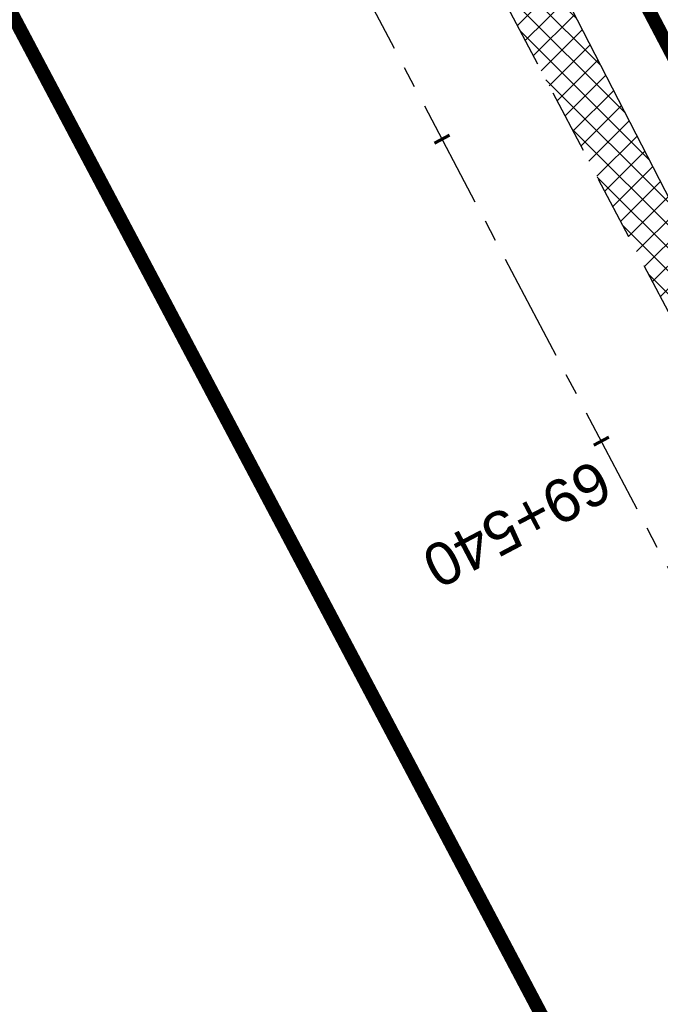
# Model space of a CAD drawing. Header units: metres. Extents: x 7529682 to 7533711, y 5721195 to 5727842.
# Tile 36 of 232: x 7531116 to 7531135, y 5725075 to 5725103. Entities that reach past the tile are written whole.
import ezdxf

# ---------------------------------------------------------------- set-up
doc = ezdxf.new("R2010")
doc.units = ezdxf.units.M
for name, pattern in [('817-dzialki-09-05-04$0$HIDDEN', [0.375, 0.25, -0.125]), ('ACAD_ISO05W100', [33, 24, -3, 0, -3, 0, -3]), ('CENTER', [50.800000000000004, 31.75, -6.35, 6.35, -6.35]), ('HIDDEN', [9.524999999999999, 6.35, -3.175])]:
    doc.linetypes.add(name, pattern=pattern)
for name, color, linetype in [('C-DROGI-SYTUACJA-ETYKIETY', 7, 'Continuous'), ('D-hatch-pobocza', 131, 'Continuous'), ('D-pobocza', 60, 'Continuous'), ('D-rowy', 160, 'Continuous')]:
    doc.layers.add(name, color=color, linetype=linetype)
doc.layers.add('D-hatch-ciag-pieszo-rowerowy', color=7, linetype='Continuous', lineweight=13, true_color=0xff9f80)
doc.layers.add('D-LR-etap-III', color=7, linetype='817-dzialki-09-05-04$0$HIDDEN', lineweight=50, true_color=0x00008f)
for name, color, linetype, lineweight in [('D-krawędzie', 3, 'Continuous', 30), ('D-oś', 10, 'CENTER', 30), ('D-pas-drogowy', 7, 'ACAD_ISO05W100', 50)]:
    doc.layers.add(name, color=color, linetype=linetype, lineweight=lineweight)
doc.styles.get("Standard").update_dxf_attribs({"font": 'arial.ttf'})
pattern_1 = [(45, (0, 0), (-0.3367596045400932, 0.3367596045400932), []), (135, (0, 0), (-0.3367596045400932, -0.3367596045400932), [])]

# ---------------------------------------------------------------- blocks, each defined once
blk = doc.blocks.new('AeccTickLine')
at = {"color": 0, "linetype": 'ByBlock', "lineweight": -2}
blk.add_line((0, 1), (-3.673819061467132e-16, -1), dxfattribs=at)

msp = doc.modelspace()

# ---------------------------------------------------------------- hatches: boundary and pattern name
at = {"layer": 'D-hatch-ciag-pieszo-rowerowy'}
h = msp.add_hatch(dxfattribs=at)
h.set_pattern_fill('ANSI37', color=256, scale=0.15, style=0)
h.set_pattern_definition(pattern_1)
h.paths.add_polyline_path([(7531118.164896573, 5725142.89718586), (7531117.076540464, 5725142.281955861), (7531130.341235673, 5725117.669805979, -0.009011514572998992), (7531135.298873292, 5725108.060358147), (7531145.035806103, 5725088.322043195, 0.07528570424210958), (7531150.171491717, 5725080.951451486), (7531151.456638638, 5725079.596189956), (7531152.271576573, 5725080.553420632), (7531151.216595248, 5725081.665959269, -0.07525174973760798), (7531146.082702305, 5725089.032917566), (7531136.397298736, 5725108.66009308, 0.008978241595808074), (7531131.457307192, 5725118.233727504)])
h.paths.add_polyline_path([(7531119.253251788, 5725143.512415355), (7531118.164896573, 5725142.89718586), (7531131.457307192, 5725118.233727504, -0.008978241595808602), (7531136.397298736, 5725108.66009308), (7531146.082702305, 5725089.032917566, 0.07525174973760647), (7531151.216595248, 5725081.665959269), (7531152.271576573, 5725080.553420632), (7531153.086514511, 5725081.510651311), (7531152.261569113, 5725082.380603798, -0.0752173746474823), (7531147.129491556, 5725089.743883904), (7531137.494820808, 5725109.261525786, 0.008944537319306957), (7531132.572709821, 5725118.798885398)])
at = {"layer": 'D-hatch-pobocza'}
h = msp.add_hatch(dxfattribs=at)
h.set_pattern_fill('ANSI37', color=256, scale=0.15, style=0)
h.set_pattern_definition(pattern_1)
h.paths.add_polyline_path([(7531057.009999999, 5725246.72), (7531044.19, 5725271.11), (7531030.969999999, 5725296.42), (7531019.37, 5725318.31), (7531007.54, 5725340.71), (7530994.469999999, 5725365.47), (7530982.58, 5725387.65), (7530971.809999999, 5725408.22), (7530959.96, 5725430.76), (7530944.54, 5725460.14), (7530935.92, 5725477.07), (7530923.099999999, 5725500.31), (7530908, 5725529.49), (7530889.658288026, 5725563.375066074), (7530889.585888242, 5725561.256865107), (7530918.171722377, 5725507.178125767), (7530950.162943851, 5725446.305402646), (7530993.419108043, 5725364.264712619), (7531022.766433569, 5725308.719304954), (7531053.80955549, 5725249.872416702), (7531081.165622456, 5725197.874670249), (7531103.902359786, 5725154.540603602), (7531128.123220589, 5725108.448161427), (7531149.321390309, 5725068.209396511), (7531151.44, 5725067.36), (7531152.004139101, 5725067.286014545), (7531141.2, 5725086.69), (7531129.87, 5725108.78), (7531118.46, 5725130.11), (7531107.389999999, 5725151.39), (7531095.36, 5725174.01), (7531083.61, 5725196.49), (7531071.559999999, 5725218.8)])

# ---------------------------------------------------------------- linework, layer by layer
at = {"layer": 'D-krawędzie', "linetype": 'HIDDEN', "ltscale": 0.3, "flags": 128}
msp.add_lwpolyline([(7530572.009999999, 5726166.06), (7530620.380949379, 5726072.761487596), (7530641.555222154, 5726032.007915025), (7530660.960861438, 5725995.070069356), (7530689.128213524, 5725941.540167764), (7530707.335918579, 5725907.031820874), (7530725.255781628, 5725873.092686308), (7530743.969545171, 5725837.653904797), (7530770.526708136, 5725787.119408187), (7530787.864146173, 5725754.266918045), (7530809.897571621, 5725712.541613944), (7530824.739035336, 5725684.389287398), (7530840.856259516, 5725653.693092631), (7530860.675070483, 5725616.154465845), (7530865.283000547, 5725607.394015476), (7530878.050274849, 5725583.079962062), (7530918.171722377, 5725507.178125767), (7530950.162943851, 5725446.305402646), (7530993.419108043, 5725364.264712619), (7531022.766433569, 5725308.719304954), (7531053.80955549, 5725249.872416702), (7531081.165622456, 5725197.874670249), (7531103.902359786, 5725154.540603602), (7531128.123220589, 5725108.448161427), (7531149.3, 5725068.249999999), (7531167.380094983, 5725033.766927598), (7531197.164745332, 5724976.987689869), (7531228.151004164, 5724918.034426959), (7531253.152837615, 5724870.491119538), (7531286.7961686, 5724806.653565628), (7531306.739858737, 5724768.664832), (7531335.094443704, 5724714.652299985), (7531357.3191504, 5724672.438740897), (7531373.644908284, 5724641.454376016), (7531392.161870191, 5724605.998675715), (7531418.480331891, 5724555.852756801), (7531439.726902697, 5724515.582472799), (7531468.399107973, 5724461.077223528), (7531491.782023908, 5724416.527754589), (7531531.990296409, 5724339.832565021), (7531557.226635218, 5724291.658956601), (7531569.851546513, 5724267.577443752), (7531591.375556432, 5724226.547822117), (7531610.003879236, 5724191.103071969), (7531616.882991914, 5724177.998849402), (7531629.984986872, 5724153.025496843), (7531641.006768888, 5724132.021778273), (7531664.906257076, 5724087.616922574), (7531677.64401952, 5724064.785715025), (7531683.112433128, 5724054.988140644), (7531686.752875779, 5724048.180044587), (7531695.447538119, 5724031.696667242), (7531703.748818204, 5724015.917210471), (7531709.214143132, 5724005.513965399), (7531719.388607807, 5723986.14687362), (7531726.295217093, 5723973.000144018), (7531732.740794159, 5723960.735633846), (7531735.13, 5723956.19)], dxfattribs=at)
at = {"layer": 'D-LR-etap-III', "ltscale": 10, "flags": 128}
msp.add_lwpolyline([(7531750.474471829, 5723895.103125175, 0.4, 0.4, 0), (7531750.505, 5723895.13, 0.4, 0.4, 0), (7531682.71, 5724022.92, 0.4, 0.4, 0), (7531619.177023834, 5724147.203692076, 0.4, 0.4, 0), (7531592.308960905, 5724198.48863389, 0.4, 0.4, 0), (7531553.263875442, 5724272.918564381, 0.4, 0.4, 0), (7531504.019999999, 5724366.79, 0.4, 0.4, 0), (7531482.09, 5724407.62, 0.4, 0.4, 0), (7531412.350402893, 5724541.182759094, 0.4, 0.4, 0), (7531388.463669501, 5724586.929768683, 0.4, 0.4, 0), (7531345.12, 5724669.94, 0.4, 0.4, 0), (7531127.66, 5725081.67, 0.4, 0.4, 0), (7531059.253139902, 5725211.040795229, 0.4, 0.4, 0), (7531008.007244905, 5725307.953830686, 0.4, 0.4, 0), (7530964.181635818, 5725390.835555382, 0.4, 0.4, 0), (7530914.557354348, 5725484.683561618, 0.4, 0.4, 0), (7530865.243241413, 5725577.493975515, 0.4, 0.4, 0), (7530840.085257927, 5725624.058651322, 0.4, 0.4, 0), (7530802.559525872, 5725694.924584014, 0.4, 0.4, 0), (7530755.54, 5725787.51, 0.4, 0.4, 0), (7530708.717810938, 5725876.303221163, 0.4, 0.4, 0), (7530695.12, 5725902.09, 0.4, 0.4, 0), (7530642.91397006, 5726001.07839487, 0.4, 0.4, 0), (7530634.934723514, 5726016.146615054, 0.4, 0.4, 0), (7530610.820000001, 5726061.929999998, 0.4, 0.4, 0), (7530610.820000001, 5726061.929999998, 0.4, 0.4, 0), (7530607.21, 5726063.51, 0.4, 0.4, 0), (7530597.42, 5726080.68, 0.4, 0.4, 0), (7530591.16, 5726088.44, 0.4, 0.4, 0), (7530581.28, 5726107.21, 0.4, 0.4, 0), (7530571.29, 5726130.56, 0.4, 0.4, 0), (7530549.554994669, 5726171.527317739, 0.4, 0.4, 0), (7530531.014309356, 5726206.473807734, 0.4, 0.4, 0), (7530516.461208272, 5726236.016618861, 0.4, 0.4, 0), (7530500.798929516, 5726266.141265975, 0.4, 0.4, 0), (7530491.349999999, 5726283.94, 0.4, 0.4, 0), (7530482.4, 5726303.41, 0.4, 0.4, 0), (7530482.4, 5726303.41, 0.4, 0.4, 0), (7530450.41, 5726357.28, 0.4, 0.4, 0), (7530397.759396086, 5726458.499907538, 0.4, 0.4, 0), (7530334.707815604, 5726583.664702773, 0.4, 0.4, 0), (7530303.939274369, 5726645.167943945, 0.4, 0.4, 0), (7530300.509779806, 5726651.777515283, 0.4, 0.4, 0), (7530289.213532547, 5726671.966724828, 0.4, 0.4, 0), (7530281.54, 5726685.57, 0.4, 0.4, 0), (7530261.37085633, 5726724.163374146, 0.4, 0.4, 0), (7530254.03, 5726738.21, 0.4, 0.4, 0), (7530197.219999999, 5726845.06, 0.4, 0.4, 0), (7530194.71, 5726849.15, 0.4, 0.4, 0), (7530195.92, 5726850.75, 0.4, 0.4, 0), (7530170.546669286, 5726892.961489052, 0.4, 0.4, 0), (7530143.174718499, 5726945.065838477, 0.4, 0.4, 0), (7530105.059999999, 5727018.32, 0.4, 0.4, 0), (7530100.059999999, 5727027.16, 0.4, 0.4, 0), (7530062.318670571, 5727099.625398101, 0.4, 0.4, 0), (7530015.378537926, 5727189.420463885, 0.4, 0.4, 0), (7529983.207960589, 5727250.206596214, 0.4, 0.4, 0), (7529953.284293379, 5727306.74720398, 0.4, 0.4, 0), (7529900.67053443, 5727406.15903814, 0.4, 0.4, 0), (7529890.630239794, 5727425.131178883, 0.4, 0.4, 0), (7529875.155383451, 5727454.426350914, 0.4, 0.4, 0), (7529857.560096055, 5727487.787346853, 0.4, 0.4, 0), (7529835.194401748, 5727530.19312405, 0.4, 0.4, 0), (7529811.740544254, 5727574.662079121, 0.4, 0.4, 0), (7529792.101859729, 5727611.922638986, 0.4, 0.4, 0), (7529768.066117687, 5727657.469613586, 0.4, 0.4, 0), (7529755.210566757, 5727682.131373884, 0.4, 0.4, 0), (7529753.309999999, 5727681.13, 0.4, 0.4, 0), (7529739.21, 5727707.77, 0.4, 0.4, 0), (7529735.394745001, 5727711.251990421, 0.4, 0.4, 0), (7529725.42, 5727730.2, 0.4, 0.4, 0), (7529723.55, 5727729.88, 0.4, 0.4, 0), (7529695.566668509, 5727782.932080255, 0.4, 0.4, 0), (7529717.67971874, 5727794.024357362, 0.4, 0.4, 0), (7529736.274870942, 5727758.647400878, 0.4, 0.4, 0), (7529736.274870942, 5727758.647400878, 0.4, 0.4, 0), (7529744.511003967, 5727750.406106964, 0.4, 0.4, 0), (7529744.511003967, 5727750.406106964, 0.4, 0.4, 0), (7529750.282568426, 5727738.549848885, 0.4, 0.4, 0), (7529777.108510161, 5727687.569424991, 0.4, 0.4, 0), (7529796.51537536, 5727651.329932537, 0.4, 0.4, 0), (7529814.937945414, 5727616.793170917, 0.4, 0.4, 0), (7529839.006722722, 5727572.303976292, 0.4, 0.4, 0), (7529860.617626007, 5727532.509108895, 0.4, 0.4, 0), (7529882.348967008, 5727491.504261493, 0.4, 0.4, 0), (7529904.865139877, 5727449.096370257, 0.4, 0.4, 0), (7529920.747384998, 5727418.884773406, 0.4, 0.4, 0), (7529946.676504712, 5727368.547487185, 0.4, 0.4, 0), (7529972.024701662, 5727320.573310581, 0.4, 0.4, 0), (7529987.740014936, 5727290.153392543, 0.4, 0.4, 0), (7529996.497385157, 5727273.661630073, 0.4, 0.4, 0), (7530017.541471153, 5727234.202689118, 0.4, 0.4, 0), (7530033.053657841, 5727204.864166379, 0.4, 0.4, 0), (7530051.622983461, 5727170.222745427, 0.4, 0.4, 0), (7530069.276612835, 5727137.015751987, 0.4, 0.4, 0), (7530089.385386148, 5727097.533639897, 0.4, 0.4, 0), (7530109.712512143, 5727060.746615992, 0.4, 0.4, 0), (7530136.769722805, 5727011.640131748, 0.4, 0.4, 0), (7530162.446686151, 5726962.743777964, 0.4, 0.4, 0), (7530187.674104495, 5726916.992101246, 0.4, 0.4, 0), (7530207.820739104, 5726879.335323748, 0.4, 0.4, 0), (7530230.625609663, 5726834.518686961, 0.4, 0.4, 0), (7530262.288093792, 5726776.61832811, 0.4, 0.4, 0), (7530277.509672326, 5726760.213143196, 0.4, 0.4, 0), (7530286.036865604, 5726744.106684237, 0.4, 0.4, 0), (7530288.097472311, 5726735.884066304, 0.4, 0.4, 0), (7530290.393870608, 5726725.046963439, 0.4, 0.4, 0), (7530296.17664807, 5726713.582980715, 0.4, 0.4, 0), (7530302.726195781, 5726701.18226779, 0.4, 0.4, 0), (7530325.685047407, 5726657.466383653, 0.4, 0.4, 0), (7530343.243978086, 5726623.648592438, 0.4, 0.4, 0), (7530360.229820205, 5726591.746871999, 0.4, 0.4, 0), (7530383.20855044, 5726548.059469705, 0.4, 0.4, 0), (7530406.017875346, 5726503.605514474, 0.4, 0.4, 0), (7530427.464919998, 5726462.620289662, 0.4, 0.4, 0), (7530447.9278544, 5726424.388014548, 0.4, 0.4, 0), (7530471.126878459, 5726379.920667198, 0.4, 0.4, 0), (7530490.501003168, 5726343.033350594, 0.4, 0.4, 0), (7530509.499458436, 5726306.733076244, 0.4, 0.4, 0), (7530529.890269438, 5726267.244072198, 0.4, 0.4, 0), (7530543.852446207, 5726238.990319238, 0.4, 0.4, 0), (7530554.808897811, 5726218.943990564, 0.4, 0.4, 0), (7530559.027108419, 5726212.223286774, 0.4, 0.4, 0), (7530563.060988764, 5726206.409670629, 0.4, 0.4, 0), (7530566.93354971, 5726200.463543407, 0.4, 0.4, 0), (7530569.771022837, 5726194.901501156, 0.4, 0.4, 0), (7530571.47319415, 5726191.282350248, 0.4, 0.4, 0), (7530572.839142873, 5726188.024533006, 0.4, 0.4, 0), (7530575.295071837, 5726182.034664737, 0.4, 0.4, 0), (7530579.736851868, 5726173.306070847, 0.4, 0.4, 0), (7530583.3, 5726167.41, 0.4, 0.4, 0), (7530593.4, 5726163.33, 0.4, 0.4, 0), (7530598.618375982, 5726155.264489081, 0.4, 0.4, 0), (7530608.258304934, 5726140.497132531, 0.4, 0.4, 0), (7530603.269999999, 5726136.83, 0.4, 0.4, 0), (7530606.53, 5726131.84, 0.4, 0.4, 0), (7530604.239057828, 5726124.21679044, 0.4, 0.4, 0), (7530605.847136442, 5726121.630127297, 0.4, 0.4, 0), (7530608.971611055, 5726116.164124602, 0.4, 0.4, 0), (7530618.114293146, 5726097.791111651, 0.4, 0.4, 0), (7530651.213125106, 5726034.959524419, 0.4, 0.4, 0), (7530670.243741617, 5725998.61095082, 0.4, 0.4, 0), (7530698.075474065, 5725945.952624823, 0.4, 0.4, 0), (7530716.505955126, 5725911.3051464, 0.4, 0.4, 0), (7530735.223454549, 5725875.667401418, 0.4, 0.4, 0), (7530752.504235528, 5725842.154920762, 0.4, 0.4, 0), (7530778.310652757, 5725793.501254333, 0.4, 0.4, 0), (7530797.499961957, 5725756.381811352, 0.4, 0.4, 0), (7530812.518974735, 5725728.28874362, 0.4, 0.4, 0), (7530820.039295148, 5725713.160404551, 0.4, 0.4, 0), (7530822.422446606, 5725710.193574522, 0.4, 0.4, 0), (7530833.154893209, 5725688.800634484, 0.4, 0.4, 0), (7530849.629354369, 5725656.158601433, 0.4, 0.4, 0), (7530867.98290276, 5725621.963939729, 0.4, 0.4, 0), (7530872.629809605, 5725612.88760475, 0.4, 0.4, 0), (7530880.354488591, 5725597.594500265, 0.4, 0.4, 0), (7530883.839446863, 5725593.389159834, 0.4, 0.4, 0), (7530891.782113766, 5725587.763349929, 0.4, 0.4, 0), (7530895.038670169, 5725584.280746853, 0.4, 0.4, 0), (7530897.033644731, 5725580.941110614, 0.4, 0.4, 0), (7530900.951646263, 5725579.945856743, 0.4, 0.4, 0), (7530904.80970798, 5725571.977328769, 0.4, 0.4, 0), (7530903.682362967, 5725568.566434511, 0.4, 0.4, 0), (7530908.900614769, 5725558.844845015, 0.4, 0.4, 0), (7530910.252030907, 5725545.671606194, 0.4, 0.4, 0), (7530912.872986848, 5725538.645543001, 0.4, 0.4, 0), (7530945.278171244, 5725478.464284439, 0.4, 0.4, 0), (7530959.692318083, 5725450.24628822, 0.4, 0.4, 0), (7531002.82670893, 5725368.192370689, 0.4, 0.4, 0), (7531044.703532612, 5725290.314293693, 0.4, 0.4, 0), (7531064.098839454, 5725253.212562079, 0.4, 0.4, 0), (7531083.010253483, 5725216.677517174, 0.4, 0.4, 0), (7531113.013137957, 5725158.465613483, 0.4, 0.4, 0), (7531137.364304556, 5725113.07076138, 0.4, 0.4, 0), (7531150.830830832, 5725086.711759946, 0.4, 0.4, 0), (7531159.745663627, 5725076.640848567, 0.4, 0.4, 0), (7531166.309999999, 5725074.58, 0.4, 0.4, 0), (7531172.29, 5725062.58, 0.4, 0.4, 0), (7531170.589828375, 5725055.605912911, 0.4, 0.4, 0), (7531173.732823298, 5725044.080706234, 0.4, 0.4, 0), (7531215.342008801, 5724964.859648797, 0.4, 0.4, 0), (7531238.054496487, 5724921.684649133, 0.4, 0.4, 0), (7531262.389821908, 5724875.282876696, 0.4, 0.4, 0), (7531295.587160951, 5724811.265731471, 0.4, 0.4, 0), (7531348.487908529, 5724712.362812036, 0.4, 0.4, 0), (7531363.740817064, 5724682.68394264, 0.4, 0.4, 0), (7531366.986905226, 5724675.865317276, 0.4, 0.4, 0), (7531382.541261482, 5724646.110625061, 0.4, 0.4, 0), (7531401.299165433, 5724610.874551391, 0.4, 0.4, 0), (7531428.964837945, 5724558.862274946, 0.4, 0.4, 0), (7531449.111202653, 5724520.397801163, 0.4, 0.4, 0), (7531477.292992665, 5724465.831467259, 0.4, 0.4, 0), (7531500.996290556, 5724421.112506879, 0.4, 0.4, 0), (7531512.121834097, 5724400.549045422, 0.4, 0.4, 0), (7531513.78163794, 5724396.757451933, 0.4, 0.4, 0), (7531526.32, 5724379.39, 0.4, 0.4, 0), (7531566.783642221, 5724302.73628205, 0.4, 0.4, 0), (7531578.579156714, 5724282.774819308, 0.4, 0.4, 0), (7531584.232619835, 5724273.111246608, 0.4, 0.4, 0), (7531590.109283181, 5724263.508189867, 0.4, 0.4, 0), (7531593.027899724, 5724258.771479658, 0.4, 0.4, 0), (7531595.711841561, 5724254.226824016, 0.4, 0.4, 0), (7531601.659976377, 5724243.898197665, 0.4, 0.4, 0), (7531606.097733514, 5724235.986407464, 0.4, 0.4, 0), (7531609.382207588, 5724230.799061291, 0.4, 0.4, 0), (7531611.580260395, 5724227.671180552, 0.4, 0.4, 0), (7531612.707802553, 5724225.86410867, 0.4, 0.4, 0), (7531618.665224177, 5724214.480919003, 0.4, 0.4, 0), (7531619.885522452, 5724212.333950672, 0.4, 0.4, 0), (7531620.931818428, 5724210.787064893, 0.4, 0.4, 0), (7531623.518605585, 5724207.111542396, 0.4, 0.4, 0), (7531626.143926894, 5724203.61306897, 0.4, 0.4, 0), (7531632.022984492, 5724196.485954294, 0.4, 0.4, 0), (7531653.949089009, 5724152.617641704, 0.4, 0.4, 0), (7531656.750690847, 5724143.103797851, 0.4, 0.4, 0), (7531659.61440691, 5724133.254504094, 0.4, 0.4, 0), (7531661.627147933, 5724128.646047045, 0.4, 0.4, 0.01093811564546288), (7531674.314987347, 5724101.43546424, 0.4, 0.4, 0), (7531685.137626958, 5724081.408252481, 0.4, 0.4, 0), (7531692.159945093, 5724066.277333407, 0.4, 0.4, 0), (7531699.662164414, 5724051.388120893, 0.4, 0.4, 0), (7531704.480624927, 5724040.808561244, 0.4, 0.4, 0), (7531704.480624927, 5724040.808561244, 0.4, 0.4, 0), (7531704.401251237, 5724037.368913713, 0.4, 0.4, 0), (7531720.383609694, 5724003.441317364, 0.4, 0.4, 0), (7531728.79890528, 5723986.206298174, 0.4, 0.4, 0), (7531733.237926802, 5723977.192631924, 0.4, 0.4, 0), (7531736.750027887, 5723969.505210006, 0.4, 0.4, 0), (7531737.336143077, 5723968.518916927, 0.4, 0.4, 0), (7531738.285051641, 5723967.699360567, 0.4, 0.4, 0), (7531742.180915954, 5723962.346428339, 0.4, 0.4, 0), (7531744.286141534, 5723958.615526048, 0.4, 0.4, 0), (7531755.393260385, 5723944.192617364, 0.4, 0.4, 0), (7531758.69, 5723936.76, 0.4, 0.4, 0), (7531780.08, 5723929.25, 0.4, 0.4, 0), (7531792.611989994, 5723906.337708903, 0.4, 0.4, 0), (7531792.611989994, 5723906.337708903, 0.4, 0.4, 0), (7531756.962094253, 5723883.055323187, 0.4, 0.4, 0), (7531750.46, 5723895.130000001, 0.4, 0.4, 0), (7531750.46, 5723895.130000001, 0, 0, 0)], format="xyseb", dxfattribs=at)
at = {"layer": 'D-oś', "ltscale": 0.1}
msp.add_lwpolyline([(7531488.682972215, 5724414.901138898), (7531465.30154836, 5724459.447768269), (7531436.630334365, 5724513.951133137), (7531415.382990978, 5724554.222881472), (7531389.061122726, 5724604.375291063), (7531370.54547166, 5724639.828481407), (7531354.22214964, 5724670.808223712), (7531331.99647235, 5724713.023626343), (7531303.640952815, 5724767.037938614), (7531283.698553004, 5724805.024214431), (7531250.055061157, 5724868.862076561), (7531225.052886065, 5724916.406033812), (7531194.065303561, 5724975.361817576), (7531164.280332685, 5725032.141666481), (7531146.201824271, 5725066.621712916), (7531125.025790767, 5725106.818458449), (7531100.803065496, 5725152.914450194), (7531078.067230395, 5725196.24679728), (7531050.712974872, 5725248.241100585), (7531019.671816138, 5725307.084268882), (7530990.323090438, 5725362.632329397), (7530947.065833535, 5725444.675091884), (7530915.075467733, 5725505.546186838), (7530874.953735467, 5725581.448561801)], dxfattribs=at)
at = {"layer": 'D-pas-drogowy', "ltscale": 0.2, "flags": 128}
msp.add_lwpolyline([(7531633.018560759, 5724182.834272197, 0.4, 0.4, 0), (7531617.558899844, 5724211.608162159, 0.4, 0.4, 0), (7531566.783642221, 5724302.73628205, 0.4, 0.4, 0), (7531538.419082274, 5724356.469679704, 0.4, 0.4, 0), (7531526.32, 5724379.39, 0.4, 0.4, 0), (7531516.102085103, 5724393.607319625, 0.4, 0.4, 0.001485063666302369), (7531513.78037409, 5724396.837773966, 0.4, 0.4, 0), (7531501.87, 5724413.41, 0.4, 0.4, 0), (7531474.926107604, 5724464.507896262, 0.4, 0.4, 0), (7531446.200436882, 5724518.992313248, 0.4, 0.4, 0), (7531424.962185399, 5724559.262257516, 0.4, 0.4, 0), (7531398.444460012, 5724609.565801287, 0.4, 0.4, 0), (7531379.647455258, 5724645.216004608, 0.4, 0.4, 0), (7531365.23, 5724672.56, 0.4, 0.4, 0), (7531341.305752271, 5724717.915356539, 0.4, 0.4, 0), (7531312.899996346, 5724771.788898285, 0.4, 0.4, 0), (7531292.590923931, 5724810.306502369, 0.4, 0.4, 0), (7531259.391619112, 5724873.271351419, 0.4, 0.4, 0), (7531233.740401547, 5724921.922582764, 0.4, 0.4, 0), (7531203.072738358, 5724980.092044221, 0.4, 0.4, 0), (7531173.471398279, 5725036.225177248, 0.4, 0.4, 0), (7531168.269999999, 5725046.09, 0.4, 0.4, 0), (7531172.29, 5725062.58, 0.4, 0.4, 0), (7531166.309999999, 5725074.58, 0.4, 0.4, 0), (7531150.32, 5725079.6, 0.4, 0.4, 0), (7531141.5, 5725096.43, 0.4, 0.4, 0), (7531109.311735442, 5725157.814415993, 0.4, 0.4, 0), (7531086.641300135, 5725201.047918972, 0.4, 0.4, 0), (7531059.198258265, 5725253.383662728, 0.4, 0.4, 0), (7531028.206828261, 5725312.48946212, 0.4, 0.4, 0), (7530999.104694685, 5725367.990143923, 0.4, 0.4, 0), (7530956.247527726, 5725449.724815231, 0.4, 0.4, 0), (7530924.397774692, 5725510.463768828, 0.4, 0.4, 0), (7530897.509999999, 5725561.74, 0.4, 0.4, 0), (7530894.46, 5725566.14, 0.4, 0.4, 0), (7530892.16, 5725570.49, 0.4, 0.4, 0), (7530869.362688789, 5725613.307018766, 0.4, 0.4, 0), (7530861.693971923, 5725627.704613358, 0.4, 0.4, 0), (7530852.74, 5725644.52, 0.4, 0.4, 0), (7530831.509999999, 5725684.2, 0.4, 0.4, 0), (7530811.13, 5725722.52, 0.4, 0.4, 0), (7530792.3476413, 5725757.940652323, 0.4, 0.4, 0), (7530768.03, 5725803.8, 0.4, 0.4, 0), (7530748.768542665, 5725840.178507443, 0.4, 0.4, 0), (7530727.7, 5725879.97, 0.4, 0.4, 0), (7530712.0981582, 5725909.54523909, 0.4, 0.4, 0), (7530693.644105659, 5725944.645156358, 0.4, 0.4, 0), (7530665.702224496, 5725997.538976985, 0.4, 0.4, 0), (7530641.759999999, 5726042.88, 0.4, 0.4, 0), (7530616.5, 5726091.48, 0.4, 0.4, 0), (7530604.628439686, 5726114.319880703, 0.4, 0.4, -0.007762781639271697), (7530602.5, 5726118.43, 0.4, 0.4, 0), (7530603.992037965, 5726123.394821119, 0.4, 0.4, 0), (7530606.53, 5726131.84, 0.4, 0.4, 0), (7530603.269999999, 5726136.83, 0.4, 0.4, 0), (7530593.775620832, 5726151.368713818, 0.4, 0.4, 0), (7530590.202637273, 5726156.84001263, 0.4, 0.4, 0), (7530583.3, 5726167.41, 0.4, 0.4, 0), (7530580.578343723, 5726170.427567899, 0.4, 0.4, 0), (7530575.849999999, 5726175.67, 0.4, 0.4, 0), (7530569.009999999, 5726186.66, 0.4, 0.4, 0), (7530562.555322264, 5726199.189409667, 0.4, 0.4, 0), (7530555.67, 5726211.39, 0.4, 0.4, 0), (7530548.29, 5726224.23, 0.4, 0.4, 0), (7530540.58, 5726237.71, 0.4, 0.4, 0), (7530532.679999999, 5726252.65, 0.4, 0.4, 0), (7530524.059999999, 5726269.35, 0.4, 0.4, 0), (7530502.82, 5726309.91, 0.4, 0.4, 0), (7530488.83, 5726336.63, 0.4, 0.4, 0), (7530466.03, 5726380.16, 0.4, 0.4, 0), (7530438.469999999, 5726432.77, 0.4, 0.4, 0), (7530424.53, 5726459.09, 0.4, 0.4, 0), (7530401.63, 5726502.97, 0.4, 0.4, 0), (7530383.38, 5726538.06, 0.4, 0.4, 0), (7530353.969999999, 5726593.52, 0.4, 0.4, 0), (7530338.469999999, 5726622.74, 0.4, 0.4, 0), (7530322.009999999, 5726653.88, 0.4, 0.4, 0), (7530297.54, 5726700.33, 0.4, 0.4, 0), (7530287.38, 5726719.6, 0.4, 0.4, 0), (7530285.94993921, 5726722.315508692, 0.4, 0.4, 0), (7530280.259999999, 5726733.12, 0.4, 0.4, 0), (7530266.73, 5726758.74, 0.4, 0.4, 0), (7530260.42, 5726770.47, 0.4, 0.4, 0), (7530253.25, 5726783.82, 0.4, 0.4, 0), (7530244.95, 5726799.33, 0.4, 0.4, 0), (7530239.389999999, 5726808.49, 0.4, 0.4, 0), (7530238.29, 5726807.9, 0.4, 0.4, 0), (7530218.11, 5726850.67, 0.4, 0.4, 0), (7530175.906646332, 5726928.168028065, 0.4, 0.4, 0), (7530096.679999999, 5727076.15, 0.4, 0.4, 0), (7530094.679999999, 5727079.89, 0.4, 0.4, 0), (7530064.59693469, 5727135.522637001, 0.4, 0.4, 0), (7530046.730970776, 5727168.8921561, 0.4, 0.4, 0), (7530025.803045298, 5727208.461374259, 0.4, 0.4, 0), (7530012.846501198, 5727232.979315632, 0.4, 0.4, 0), (7529994.15, 5727268.45, 0.4, 0.4, 0), (7529981.670868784, 5727291.93018666, 0.4, 0.4, 0), (7529949.889999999, 5727351.73, 0.4, 0.4, 0), (7529924.75, 5727399.03, 0.4, 0.4, 0), (7529915.515824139, 5727417.099754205, 0.4, 0.4, 0), (7529885.83, 5727475.19, 0.4, 0.4, 0), (7529862.559999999, 5727519.97, 0.4, 0.4, 0), (7529852.984923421, 5727538.191086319, 0.4, 0.4, 0), (7529836.513084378, 5727569.51130111, 0.4, 0.4, 0), (7529815.36890814, 5727609.140983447, 0.4, 0.4, 0), (7529792.795203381, 5727651.247499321, 0.4, 0.4, 0), (7529774.199114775, 5727685.858348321, 0.4, 0.4, 0), (7529746.966026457, 5727736.059440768, 0.4, 0.4, 0), (7529733.92, 5727757.62, 0.4, 0.4, 0), (7529708.607472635, 5727806.388536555, 0.4, 0.4, 0), (7529688.491967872, 5727796.344621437, 0.4, 0.4, 0), (7529723.55, 5727729.88, 0.4, 0.4, 0), (7529725.42, 5727730.2, 0.4, 0.4, 0), (7529735.38, 5727711.28, 0.4, 0.4, 0), (7529739.21, 5727707.77, 0.4, 0.4, 0), (7529753.309999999, 5727681.13, 0.4, 0.4, 0), (7529755.178396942, 5727682.114424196, 0.4, 0.4, 0), (7529792.101859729, 5727611.922638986, 0.4, 0.4, 0), (7529811.740544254, 5727574.662079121, 0.4, 0.4, 0), (7529835.194401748, 5727530.19312405, 0.4, 0.4, 0), (7529857.560096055, 5727487.787346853, 0.4, 0.4, 0), (7529875.155383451, 5727454.426350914, 0.4, 0.4, 0), (7529890.630239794, 5727425.131178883, 0.4, 0.4, 0), (7529900.67053443, 5727406.15903814, 0.4, 0.4, 0), (7529953.284293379, 5727306.74720398, 0.4, 0.4, 0), (7529983.207960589, 5727250.206596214, 0.4, 0.4, 0), (7530015.378537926, 5727189.420463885, 0.4, 0.4, 0), (7530062.318670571, 5727099.625398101, 0.4, 0.4, 0), (7530100.059999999, 5727027.16, 0.4, 0.4, 0), (7530105.059999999, 5727018.32, 0.4, 0.4, 0), (7530143.174718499, 5726945.065838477, 0.4, 0.4, 0), (7530170.546669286, 5726892.961489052, 0.4, 0.4, 0), (7530195.92, 5726850.75, 0.4, 0.4, 0), (7530194.71, 5726849.15, 0.4, 0.4, 0), (7530197.219999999, 5726845.06, 0.4, 0.4, 0), (7530254.03, 5726738.21, 0.4, 0.4, 0), (7530261.37085633, 5726724.163374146, 0.4, 0.4, 0), (7530281.54, 5726685.57, 0.4, 0.4, 0), (7530289.213532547, 5726671.966724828, 0.4, 0.4, 0), (7530300.509779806, 5726651.777515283, 0.4, 0.4, 0), (7530303.939274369, 5726645.167943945, 0.4, 0.4, 0), (7530334.707815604, 5726583.664702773, 0.4, 0.4, 0), (7530397.759396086, 5726458.499907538, 0.4, 0.4, 0), (7530450.41, 5726357.28, 0.4, 0.4, 0), (7530482.4, 5726303.41, 0.4, 0.4, 0), (7530483.687990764, 5726301.003383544, 0.4, 0.4, 0), (7530491.349999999, 5726283.94, 0.4, 0.4, 0), (7530512.67, 5726243.78, 0.4, 0.4, 0), (7530529.429999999, 5726209.46, 0.4, 0.4, 0), (7530571.29, 5726130.56, 0.4, 0.4, 0), (7530581.28, 5726107.21, 0.4, 0.4, 0), (7530591.16, 5726088.44, 0.4, 0.4, 0), (7530597.42, 5726080.68, 0.4, 0.4, 0), (7530607.21, 5726063.51, 0.4, 0.4, 0), (7530610.820000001, 5726061.929999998, 0.4, 0.4, 0), (7530634.934723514, 5726016.146615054, 0.4, 0.4, 0), (7530642.91397006, 5726001.07839487, 0.4, 0.4, 0), (7530695.12, 5725902.09, 0.4, 0.4, 0), (7530708.717810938, 5725876.303221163, 0.4, 0.4, 0), (7530755.54, 5725787.51, 0.4, 0.4, 0), (7530802.559525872, 5725694.924584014, 0.4, 0.4, 0), (7530840.085257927, 5725624.058651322, 0.4, 0.4, 0), (7530865.243241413, 5725577.493975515, 0.4, 0.4, 0), (7530914.557354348, 5725484.683561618, 0.4, 0.4, 0), (7530964.181635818, 5725390.835555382, 0.4, 0.4, 0), (7531008.007244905, 5725307.953830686, 0.4, 0.4, 0), (7531059.253139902, 5725211.040795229, 0.4, 0.4, 0), (7531127.66, 5725081.67, 0.4, 0.4, 0), (7531345.12, 5724669.94, 0.4, 0.4, 0), (7531388.463669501, 5724586.929768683, 0.4, 0.4, 0), (7531412.350402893, 5724541.182759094, 0.4, 0.4, 0), (7531482.09, 5724407.62, 0.4, 0.4, 0), (7531504.019999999, 5724366.79, 0.4, 0.4, 0), (7531519.374444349, 5724337.520497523, 0.4, 0.4, 0), (7531563.748815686, 5724252.931583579, 0.4, 0.4, 0), (7531602.175111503, 5724179.681224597, 0.4, 0.4, 0), (7531619.177023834, 5724147.203692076, 0.4, 0.4, 0), (7531625.038493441, 5724135.63500206, 0.4, 0.4, 0), (7531656.796442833, 5724073.31633882, 0.4, 0.4, 0), (7531675.12, 5724037.36, 0.4, 0.4, 0), (7531682.71, 5724022.92, 0.4, 0.4, 0), (7531705.565196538, 5723979.810545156, 0.4, 0.4, 0), (7531736.605941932, 5723921.261514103, 0.4, 0.4, 0), (7531750.46, 5723895.130000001, 0.4, 0.4, 0), (7531740.769999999, 5723886.56, 0.4, 0.4, 0), (7531732.86, 5723885, 0.4, 0.4, 0), (7531722.179999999, 5723887.77, 0.4, 0.4, 0), (7531729.87, 5723862.17, 0.4, 0.4, 0), (7531742.92, 5723861.93, 0.4, 0.4, 0), (7531763.71, 5723859.52, 0.4, 0.4, 0), (7531768.42, 5723854.12, 0.4, 0.4, 0), (7531787.42, 5723817.97, 0.4, 0.4, 0), (7531795.57, 5723809.82, 0.4, 0.4, 0), (7531816.346897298, 5723819.850397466, 0.4, 0.4, 0), (7531816.346897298, 5723819.850397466, 0.4, 0.4, 0), (7531805.059999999, 5723843.23, 0.4, 0.4, 0), (7531803.61, 5723886.23, 0.4, 0.4, 0), (7531803.61, 5723886.23, 0.4, 0.4, 0), (7531780.08, 5723929.25, 0.4, 0.4, 0), (7531758.69, 5723936.76, 0.4, 0.4, 0), (7531749.3590272, 5723946.412126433, 0.4, 0.4, 0), (7531742.71, 5723953.29, 0.4, 0.4, 0), (7531735.177368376, 5723967.877529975, 0.4, 0.4, 0), (7531722.37, 5723992.68, 0.4, 0.4, 0), (7531705.041669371, 5724030.885563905, 0.4, 0.4, 0), (7531699.469999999, 5724043.17, 0.4, 0.4, 0), (7531692.69, 5724058.11, 0.4, 0.4, 0), (7531679.672010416, 5724084.016803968, 0.4, 0.4, 0), (7531674.55, 5724094.21, 0.4, 0.4, 0), (7531666.633166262, 5724114.002855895, 0.4, 0.4, 0), (7531649, 5724153.82, 0.4, 0.4, 0), (7531641.49, 5724149.34, 0.4, 0.4, 0), (7531626.04, 5724179.34, 0.4, 0.4, 0), (7531633.03, 5724182.84, 0, 0, 0)], format="xyseb", dxfattribs=at)
at = {"layer": 'D-pobocza'}
msp.add_lwpolyline([(7531149.321390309, 5725068.209396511), (7531151.44, 5725067.36), (7531152.004139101, 5725067.286014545), (7531141.2, 5725086.69), (7531129.87, 5725108.78), (7531118.46, 5725130.11), (7531107.389999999, 5725151.39), (7531095.36, 5725174.01), (7531083.61, 5725196.49), (7531071.559999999, 5725218.8), (7531057.009999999, 5725246.72), (7531044.19, 5725271.11), (7531030.969999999, 5725296.42), (7531019.37, 5725318.31), (7531007.54, 5725340.71), (7530994.469999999, 5725365.47), (7530982.58, 5725387.65), (7530971.809999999, 5725408.22), (7530959.96, 5725430.76), (7530944.54, 5725460.14), (7530935.92, 5725477.07), (7530923.099999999, 5725500.31), (7530908, 5725529.49), (7530889.658288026, 5725563.375066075)], dxfattribs=at)
at = {"layer": 'D-rowy', "linetype": 'HIDDEN', "ltscale": 0.1, "const_width": 0.4, "flags": 128}
msp.add_lwpolyline([(7531149.9, 5725074.79), (7531149.9, 5725074.79), (7531138.641064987, 5725096.213928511), (7531118.877356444, 5725133.871305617), (7531109.576916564, 5725151.722126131), (7531096.94820068, 5725175.105976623), (7531083.448758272, 5725201.131248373), (7531075.375142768, 5725216.126263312), (7531058.982938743, 5725247.128653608), (7531038.532495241, 5725286.309070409), (7531017.625879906, 5725325.253628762), (7530968.704097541, 5725418.289077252), (7530946.217976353, 5725461.539419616)], dxfattribs=at)

# ---------------------------------------------------------------- block references
at = {"layer": 'C-DROGI-SYTUACJA-ETYKIETY', "color": 2, "linetype": 'Continuous', "lineweight": 60, "xscale": 0.25, "yscale": 0.25, "zscale": 0.25, "rotation": 297.7806942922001}
for p in [(7531128.655422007, 5725099.928624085), (7531133.316307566, 5725091.081243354)]:
    msp.add_blockref('AeccTickLine', p, dxfattribs=at)

# ---------------------------------------------------------------- texts
at = {"layer": 'C-DROGI-SYTUACJA-ETYKIETY', "color": 2}
msp.add_text('69+540', height=1.25, rotation=207.7806942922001, dxfattribs=at).set_placement((7531133.159313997, 5725090.574683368))

doc.saveas('drawing.dxf')
